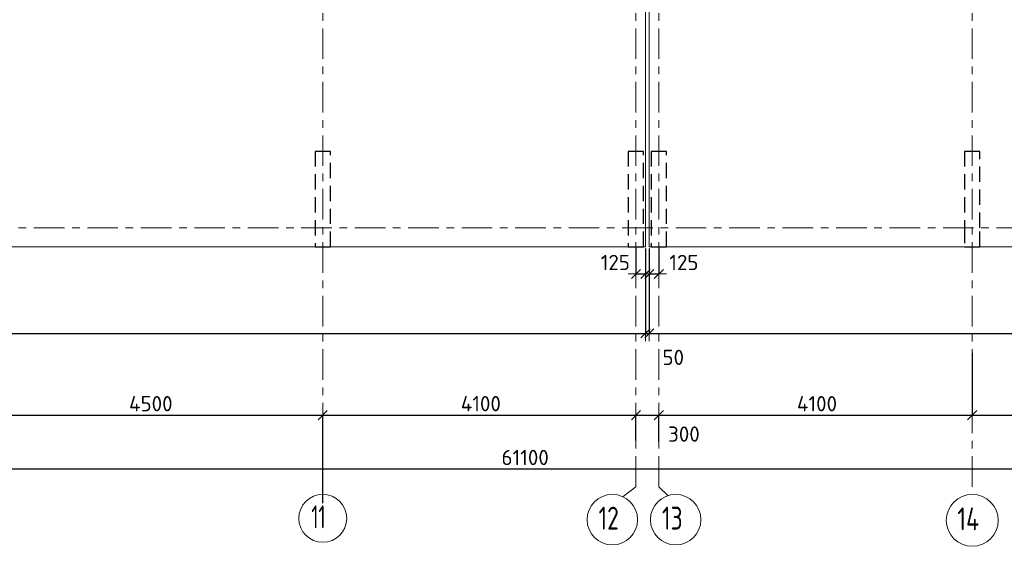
# Model space of a CAD drawing. Header units: metres. Extents: x -38 to 89, y -15 to 21.
# Tile 35 of 129: x 24 to 37, y -4 to 3. Entities that reach past the tile are written whole.
import ezdxf

# ---------------------------------------------------------------- set-up
doc = ezdxf.new("R2010")
doc.units = ezdxf.units.M
doc.header["$PDMODE"] = 65
for name, pattern in [('______11', [0.5, 0.4, -0.05, 0, -0.05]), ('______2', [0.27, 0.2, -0.07]), ('______5', [1.1, 0.8, -0.1, 0.1, -0.1])]:
    doc.linetypes.add(name, pattern=pattern)
for name, color, linetype, lineweight in [('XR$2$Осевая линия (1)', 7, '______5', 13), ('XR$2$Размерная линия (1)', 7, 'Continuous', 13), ('XR$3$Перекрытие (1)', 7, 'Continuous', 35), ('XR$4$Размерная линия (1)', 7, 'Continuous', 13)]:
    doc.layers.add(name, color=color, linetype=linetype, lineweight=lineweight)
doc.layers.add('XR$7$Стена_ бетон несущ.', color=7, linetype='Continuous', lineweight=70, true_color=0xb4b496)
doc.styles.add('ISOCPEUR', font='txt')
doc.dimstyles.new('DIMSTYLE_3', dxfattribs={"dimtxt": 0.2, "dimasz": 0.2, "dimexe": 0, "dimexo": 0, "dimgap": 0.1, "dimtad": 2, "dimdec": 0, "dimlfac": 1000, "dimrnd": 5, "dimzin": 12, "dimdsep": 46, "dimtxsty": 'ISOCPEUR', "dimblk1": 'ALL_ML_STRICH', "dimblk2": 'ALL_ML_STRICH', "dimsah": 1, "dimcen": 0, "dimclrd": 7, "dimclre": 256, "dimclrt": 7, "dimadec": 0, "dimazin": 0, "dimtfac": 1, "dimtdec": 0, "dimtix": 1, "dimtmove": 2, "dimatfit": 3, "dimfxl": 0, "dimtzin": 0, "dimlwd": 0, "dimlwe": -3, "dimarcsym": 0})
doc.dimstyles.new('DIMSTYLE_4', dxfattribs={"dimtxt": 0.2, "dimasz": 0.2, "dimexe": 0, "dimexo": 0, "dimgap": 0.1, "dimtad": 0, "dimdec": 0, "dimlfac": 1000, "dimrnd": 5, "dimzin": 12, "dimdsep": 46, "dimtxsty": 'ISOCPEUR', "dimblk1": 'ALL_ML_STRICH', "dimblk2": 'ALL_ML_STRICH', "dimsah": 1, "dimcen": 0, "dimclrd": 7, "dimclre": 256, "dimclrt": 7, "dimadec": 0, "dimazin": 0, "dimtfac": 1, "dimtdec": 0, "dimtix": 1, "dimtmove": 2, "dimatfit": 3, "dimfxl": 0, "dimtvp": 1.2, "dimtzin": 0, "dimlwd": 0, "dimlwe": -3, "dimarcsym": 0})
doc.dimstyles.new('DIMSTYLE_6', dxfattribs={"dimtxt": 0.2, "dimasz": 0.2, "dimexe": 0, "dimexo": 0, "dimgap": 0.1, "dimtad": 2, "dimdec": 0, "dimlfac": 1000, "dimrnd": 5, "dimzin": 12, "dimdsep": 46, "dimtxsty": 'ISOCPEUR', "dimblk1": 'ALL_ML_STRICH', "dimblk2": 'ALL_ML_STRICH', "dimsah": 1, "dimcen": 0, "dimclrd": 7, "dimclre": 256, "dimclrt": 7, "dimadec": 0, "dimazin": 0, "dimtfac": 1, "dimtdec": 0, "dimtix": 1, "dimtmove": 2, "dimatfit": 3, "dimfxl": 0, "dimtvp": 1.2, "dimtzin": 0, "dimlwd": 0, "dimlwe": -3, "dimarcsym": 0})
doc.dimstyles.new('DIMSTYLE_7', dxfattribs={"dimtxt": 0.2, "dimasz": 0.2, "dimexe": 0, "dimexo": 0, "dimgap": 0.1, "dimtad": 0, "dimdec": 0, "dimlfac": 1000, "dimrnd": 5, "dimzin": 12, "dimdsep": 46, "dimtxsty": 'ISOCPEUR', "dimblk1": 'ALL_ML_STRICH', "dimblk2": 'ALL_ML_STRICH', "dimsah": 1, "dimcen": 0, "dimclrd": 7, "dimclre": 256, "dimclrt": 7, "dimadec": 0, "dimazin": 0, "dimtfac": 1, "dimtdec": 0, "dimtix": 1, "dimtmove": 2, "dimatfit": 3, "dimfxl": 0, "dimtvp": 1.2, "dimtzin": 0, "dimlwd": 0, "dimlwe": -3, "dimarcsym": 0})

# ---------------------------------------------------------------- blocks, each defined once
blk = doc.blocks.new('ALL_ML_STRICH')
at = {"color": 0, "linetype": 'ByBlock', "lineweight": -2}
for p, q in [((-1, 0), (0.5, 0)), ((-0.3, -0.3), (0.3, 0.3)), ((0, -0.5), (0, 0.5))]:
    blk.add_line(p, q, dxfattribs=at)
blk = doc.blocks.new('*D12')
at = {"layer": 'DEFPOINTS', "color": 7, "linetype": 'Continuous', "lineweight": 13, "transparency": 33554687}
for p in [(0.5, -3.103), (0.5, -3.156), (61.6, -3.14)]:
    blk.add_point(p, dxfattribs=at)
at = {"layer": 'XR$2$Размерная линия (1)', "color": 9, "linetype": 'Continuous', "lineweight": -2, "true_color": 0xc7c7c7, "transparency": 33554687}
for p, q in [((0.5, -3.123), (0.5, -3.156)), ((61.6, -3.156), (61.6, -3.156))]:
    blk.add_line(p, q, dxfattribs=at)
at = {"layer": 'XR$2$Размерная линия (1)', "color": 7, "linetype": 'Continuous', "lineweight": -2, "transparency": 33554687}
blk.add_line((0.5, -3.156), (61.6, -3.156), dxfattribs=at)
at = {"layer": 'XR$2$Размерная линия (1)', "color": 7, "linetype": 'Continuous', "lineweight": 13, "transparency": 33554687, "xscale": 0.2, "yscale": 0.2, "zscale": 0.2, "rotation": 180}
blk.add_blockref('ALL_ML_STRICH', (0.5, -3.156), dxfattribs=at)
at = {"layer": 'XR$2$Размерная линия (1)', "color": 7, "linetype": 'Continuous', "lineweight": 13, "transparency": 33554687, "xscale": 0.2, "yscale": 0.2, "zscale": 0.2}
blk.add_blockref('ALL_ML_STRICH', (61.6, -3.156), dxfattribs=at)
at = {"layer": 'XR$2$Размерная линия (1)', "color": 7, "linetype": 'Continuous', "lineweight": 13, "transparency": 33554687, "insert": (31.1, -3.006), "char_height": 0.2, "width": 1, "attachment_point": 5, "style": 'ISOCPEUR'}
blk.add_mtext('\\A1;{61100}', dxfattribs=at)
blk = doc.blocks.new('*D18')
at = {"layer": 'DEFPOINTS', "color": 7, "linetype": 'Continuous', "lineweight": 13, "transparency": 33554687}
for p in [(23.95, -2.452), (23.95, -3.521), (28.45, -3.623)]:
    blk.add_point(p, dxfattribs=at)
at = {"layer": 'XR$2$Размерная линия (1)', "color": 9, "linetype": 'Continuous', "lineweight": -2, "true_color": 0xc7c7c7, "transparency": 33554687}
for p, q in [((23.95, -3.501), (23.95, -2.452)), ((28.45, -3.603), (28.45, -2.452))]:
    blk.add_line(p, q, dxfattribs=at)
at = {"layer": 'XR$2$Размерная линия (1)', "color": 7, "linetype": 'Continuous', "lineweight": -2, "transparency": 33554687}
blk.add_line((23.95, -2.452), (28.45, -2.452), dxfattribs=at)
at = {"layer": 'XR$2$Размерная линия (1)', "color": 7, "linetype": 'Continuous', "lineweight": 13, "transparency": 33554687, "xscale": 0.2, "yscale": 0.2, "zscale": 0.2, "rotation": 180}
blk.add_blockref('ALL_ML_STRICH', (23.95, -2.452), dxfattribs=at)
at = {"layer": 'XR$2$Размерная линия (1)', "color": 7, "linetype": 'Continuous', "lineweight": 13, "transparency": 33554687, "xscale": 0.2, "yscale": 0.2, "zscale": 0.2}
blk.add_blockref('ALL_ML_STRICH', (28.45, -2.452), dxfattribs=at)
at = {"layer": 'XR$2$Размерная линия (1)', "color": 7, "linetype": 'Continuous', "lineweight": 13, "transparency": 33554687, "insert": (26.2, -2.302), "char_height": 0.2, "width": 0.8, "attachment_point": 5, "style": 'ISOCPEUR'}
blk.add_mtext('\\A1;{4500}', dxfattribs=at)
blk = doc.blocks.new('*D19')
at = {"layer": 'DEFPOINTS', "color": 7, "linetype": 'Continuous', "lineweight": 13, "transparency": 33554687}
for p in [(28.45, -2.452), (32.55, -2.802), (28.45, -3.623)]:
    blk.add_point(p, dxfattribs=at)
at = {"layer": 'XR$2$Размерная линия (1)', "color": 9, "linetype": 'Continuous', "lineweight": -2, "true_color": 0xc7c7c7, "transparency": 33554687}
for p, q in [((28.45, -3.603), (28.45, -2.452)), ((32.55, -2.782), (32.55, -2.452))]:
    blk.add_line(p, q, dxfattribs=at)
at = {"layer": 'XR$2$Размерная линия (1)', "color": 7, "linetype": 'Continuous', "lineweight": -2, "transparency": 33554687}
blk.add_line((28.45, -2.452), (32.55, -2.452), dxfattribs=at)
at = {"layer": 'XR$2$Размерная линия (1)', "color": 7, "linetype": 'Continuous', "lineweight": 13, "transparency": 33554687, "xscale": 0.2, "yscale": 0.2, "zscale": 0.2, "rotation": 180}
blk.add_blockref('ALL_ML_STRICH', (28.45, -2.452), dxfattribs=at)
at = {"layer": 'XR$2$Размерная линия (1)', "color": 7, "linetype": 'Continuous', "lineweight": 13, "transparency": 33554687, "xscale": 0.2, "yscale": 0.2, "zscale": 0.2}
blk.add_blockref('ALL_ML_STRICH', (32.55, -2.452), dxfattribs=at)
at = {"layer": 'XR$2$Размерная линия (1)', "color": 7, "linetype": 'Continuous', "lineweight": 13, "transparency": 33554687, "insert": (30.52, -2.302), "char_height": 0.2, "width": 0.8, "attachment_point": 5, "style": 'ISOCPEUR'}
blk.add_mtext('\\A1;{4100}', dxfattribs=at)
blk = doc.blocks.new('*D20')
at = {"layer": 'DEFPOINTS', "color": 7, "linetype": 'Continuous', "lineweight": 13, "transparency": 33554687}
for p in [(32.55, -2.452), (32.55, -2.802), (32.85, -2.818)]:
    blk.add_point(p, dxfattribs=at)
at = {"layer": 'XR$2$Размерная линия (1)', "color": 9, "linetype": 'Continuous', "lineweight": -2, "true_color": 0xc7c7c7, "transparency": 33554687}
for p, q in [((32.55, -2.782), (32.55, -2.452)), ((32.85, -2.798), (32.85, -2.452))]:
    blk.add_line(p, q, dxfattribs=at)
at = {"layer": 'XR$2$Размерная линия (1)', "color": 7, "linetype": 'Continuous', "lineweight": -2, "transparency": 33554687}
blk.add_line((32.55, -2.452), (32.85, -2.452), dxfattribs=at)
at = {"layer": 'XR$2$Размерная линия (1)', "color": 7, "linetype": 'Continuous', "lineweight": 13, "transparency": 33554687, "xscale": 0.2, "yscale": 0.2, "zscale": 0.2, "rotation": 180}
blk.add_blockref('ALL_ML_STRICH', (32.55, -2.452), dxfattribs=at)
at = {"layer": 'XR$2$Размерная линия (1)', "color": 7, "linetype": 'Continuous', "lineweight": 13, "transparency": 33554687, "xscale": 0.2, "yscale": 0.2, "zscale": 0.2}
blk.add_blockref('ALL_ML_STRICH', (32.85, -2.452), dxfattribs=at)
at = {"layer": 'XR$2$Размерная линия (1)', "color": 7, "linetype": 'Continuous', "lineweight": 13, "transparency": 33554687, "insert": (33.178, -2.7), "char_height": 0.2, "width": 0.6, "attachment_point": 5, "style": 'ISOCPEUR'}
blk.add_mtext('\\A1;{300}', dxfattribs=at)
blk = doc.blocks.new('*D21')
at = {"layer": 'DEFPOINTS', "color": 7, "linetype": 'Continuous', "lineweight": 13, "transparency": 33554687}
for p in [(36.95, -1.617), (32.85, -2.452), (32.85, -2.818)]:
    blk.add_point(p, dxfattribs=at)
at = {"layer": 'XR$2$Размерная линия (1)', "color": 9, "linetype": 'Continuous', "lineweight": -2, "true_color": 0xc7c7c7, "transparency": 33554687}
for p, q in [((36.95, -1.637), (36.95, -2.452)), ((32.85, -2.798), (32.85, -2.452))]:
    blk.add_line(p, q, dxfattribs=at)
at = {"layer": 'XR$2$Размерная линия (1)', "color": 7, "linetype": 'Continuous', "lineweight": -2, "transparency": 33554687}
blk.add_line((32.85, -2.452), (36.95, -2.452), dxfattribs=at)
at = {"layer": 'XR$2$Размерная линия (1)', "color": 7, "linetype": 'Continuous', "lineweight": 13, "transparency": 33554687, "xscale": 0.2, "yscale": 0.2, "zscale": 0.2, "rotation": 180}
blk.add_blockref('ALL_ML_STRICH', (32.85, -2.452), dxfattribs=at)
at = {"layer": 'XR$2$Размерная линия (1)', "color": 7, "linetype": 'Continuous', "lineweight": 13, "transparency": 33554687, "xscale": 0.2, "yscale": 0.2, "zscale": 0.2}
blk.add_blockref('ALL_ML_STRICH', (36.95, -2.452), dxfattribs=at)
at = {"layer": 'XR$2$Размерная линия (1)', "color": 7, "linetype": 'Continuous', "lineweight": 13, "transparency": 33554687, "insert": (34.92, -2.302), "char_height": 0.2, "width": 0.8, "attachment_point": 5, "style": 'ISOCPEUR'}
blk.add_mtext('\\A1;{4100}', dxfattribs=at)
blk = doc.blocks.new('*D22')
at = {"layer": 'DEFPOINTS', "color": 7, "linetype": 'Continuous', "lineweight": 13, "transparency": 33554687}
for p in [(36.95, -1.617), (41.45, -1.575), (36.95, -2.452)]:
    blk.add_point(p, dxfattribs=at)
at = {"layer": 'XR$2$Размерная линия (1)', "color": 9, "linetype": 'Continuous', "lineweight": -2, "true_color": 0xc7c7c7, "transparency": 33554687}
for p, q in [((36.95, -1.637), (36.95, -2.452)), ((41.45, -1.595), (41.45, -2.452))]:
    blk.add_line(p, q, dxfattribs=at)
at = {"layer": 'XR$2$Размерная линия (1)', "color": 7, "linetype": 'Continuous', "lineweight": -2, "transparency": 33554687}
blk.add_line((36.95, -2.452), (41.45, -2.452), dxfattribs=at)
at = {"layer": 'XR$2$Размерная линия (1)', "color": 7, "linetype": 'Continuous', "lineweight": 13, "transparency": 33554687, "xscale": 0.2, "yscale": 0.2, "zscale": 0.2, "rotation": 180}
blk.add_blockref('ALL_ML_STRICH', (36.95, -2.452), dxfattribs=at)
at = {"layer": 'XR$2$Размерная линия (1)', "color": 7, "linetype": 'Continuous', "lineweight": 13, "transparency": 33554687, "xscale": 0.2, "yscale": 0.2, "zscale": 0.2}
blk.add_blockref('ALL_ML_STRICH', (41.45, -2.452), dxfattribs=at)
at = {"layer": 'XR$2$Размерная линия (1)', "color": 7, "linetype": 'Continuous', "lineweight": 13, "transparency": 33554687, "insert": (39.2, -2.302), "char_height": 0.2, "width": 0.8, "attachment_point": 5, "style": 'ISOCPEUR'}
blk.add_mtext('\\A1;{4500}', dxfattribs=at)
blk = doc.blocks.new('*D154')
at = {"layer": 'DEFPOINTS', "color": 7, "linetype": 'Continuous', "lineweight": 13, "transparency": 33554687}
for p in [(32.725, -0.25), (32.85, -0.25), (32.725, -0.604)]:
    blk.add_point(p, dxfattribs=at)
at = {"layer": 'XR$4$Размерная линия (1)', "color": 9, "linetype": 'Continuous', "lineweight": -2, "true_color": 0xc7c7c7, "transparency": 33554687}
for p, q in [((32.725, -0.27), (32.725, -0.604)), ((32.85, -0.27), (32.85, -0.604))]:
    blk.add_line(p, q, dxfattribs=at)
at = {"layer": 'XR$4$Размерная линия (1)', "color": 7, "linetype": 'Continuous', "lineweight": -2, "transparency": 33554687}
blk.add_line((32.725, -0.604), (32.85, -0.604), dxfattribs=at)
at = {"layer": 'XR$4$Размерная линия (1)', "color": 7, "linetype": 'Continuous', "lineweight": 13, "transparency": 33554687, "xscale": 0.2, "yscale": 0.2, "zscale": 0.2, "rotation": 180}
blk.add_blockref('ALL_ML_STRICH', (32.725, -0.604), dxfattribs=at)
at = {"layer": 'XR$4$Размерная линия (1)', "color": 7, "linetype": 'Continuous', "lineweight": 13, "transparency": 33554687, "xscale": 0.2, "yscale": 0.2, "zscale": 0.2}
blk.add_blockref('ALL_ML_STRICH', (32.85, -0.604), dxfattribs=at)
at = {"layer": 'XR$4$Размерная линия (1)', "color": 7, "linetype": 'Continuous', "lineweight": 13, "transparency": 33554687, "insert": (33.178, -0.454), "char_height": 0.2, "width": 0.6, "attachment_point": 5, "style": 'ISOCPEUR'}
blk.add_mtext('\\A1;{125}', dxfattribs=at)
blk = doc.blocks.new('*D155')
at = {"layer": 'DEFPOINTS', "color": 7, "linetype": 'Continuous', "lineweight": 13, "transparency": 33554687}
for p in [(32.55, -0.25), (32.675, -0.25), (32.55, -0.604)]:
    blk.add_point(p, dxfattribs=at)
at = {"layer": 'XR$4$Размерная линия (1)', "color": 9, "linetype": 'Continuous', "lineweight": -2, "true_color": 0xc7c7c7, "transparency": 33554687}
for p, q in [((32.55, -0.27), (32.55, -0.604)), ((32.675, -0.27), (32.675, -0.604))]:
    blk.add_line(p, q, dxfattribs=at)
at = {"layer": 'XR$4$Размерная линия (1)', "color": 7, "linetype": 'Continuous', "lineweight": -2, "transparency": 33554687}
blk.add_line((32.55, -0.604), (32.675, -0.604), dxfattribs=at)
at = {"layer": 'XR$4$Размерная линия (1)', "color": 7, "linetype": 'Continuous', "lineweight": 13, "transparency": 33554687, "xscale": 0.2, "yscale": 0.2, "zscale": 0.2, "rotation": 180}
blk.add_blockref('ALL_ML_STRICH', (32.55, -0.604), dxfattribs=at)
at = {"layer": 'XR$4$Размерная линия (1)', "color": 7, "linetype": 'Continuous', "lineweight": 13, "transparency": 33554687, "xscale": 0.2, "yscale": 0.2, "zscale": 0.2}
blk.add_blockref('ALL_ML_STRICH', (32.675, -0.604), dxfattribs=at)
at = {"layer": 'XR$4$Размерная линия (1)', "color": 7, "linetype": 'Continuous', "lineweight": 13, "transparency": 33554687, "insert": (32.28, -0.454), "char_height": 0.2, "width": 0.6, "attachment_point": 5, "style": 'ISOCPEUR'}
blk.add_mtext('\\A1;{125}', dxfattribs=at)
blk = doc.blocks.new('*D156')
at = {"layer": 'DEFPOINTS', "color": 7, "linetype": 'Continuous', "lineweight": 13, "transparency": 33554687}
for p in [(0.25, -0.25), (32.675, -0.25), (0.25, -1.382)]:
    blk.add_point(p, dxfattribs=at)
at = {"layer": 'XR$4$Размерная линия (1)', "color": 9, "linetype": 'Continuous', "lineweight": -2, "true_color": 0xc7c7c7, "transparency": 33554687}
for p, q in [((0.25, -0.27), (0.25, -1.382)), ((32.675, -0.27), (32.675, -1.382))]:
    blk.add_line(p, q, dxfattribs=at)
at = {"layer": 'XR$4$Размерная линия (1)', "color": 7, "linetype": 'Continuous', "lineweight": -2, "transparency": 33554687}
blk.add_line((0.25, -1.382), (32.675, -1.382), dxfattribs=at)
at = {"layer": 'XR$4$Размерная линия (1)', "color": 7, "linetype": 'Continuous', "lineweight": 13, "transparency": 33554687, "xscale": 0.2, "yscale": 0.2, "zscale": 0.2, "rotation": 180}
blk.add_blockref('ALL_ML_STRICH', (0.25, -1.382), dxfattribs=at)
at = {"layer": 'XR$4$Размерная линия (1)', "color": 7, "linetype": 'Continuous', "lineweight": 13, "transparency": 33554687, "xscale": 0.2, "yscale": 0.2, "zscale": 0.2}
blk.add_blockref('ALL_ML_STRICH', (32.675, -1.382), dxfattribs=at)
at = {"layer": 'XR$4$Размерная линия (1)', "color": 7, "linetype": 'Continuous', "lineweight": 13, "transparency": 33554687, "insert": (16.463, -1.232), "char_height": 0.2, "width": 1, "attachment_point": 5, "style": 'ISOCPEUR'}
blk.add_mtext('\\A1;{32425}', dxfattribs=at)
blk = doc.blocks.new('*D157')
at = {"layer": 'DEFPOINTS', "color": 7, "linetype": 'Continuous', "lineweight": 13, "transparency": 33554687}
for p in [(32.675, -0.25), (32.725, -0.25), (32.675, -1.382)]:
    blk.add_point(p, dxfattribs=at)
at = {"layer": 'XR$4$Размерная линия (1)', "color": 9, "linetype": 'Continuous', "lineweight": -2, "true_color": 0xc7c7c7, "transparency": 33554687}
for p, q in [((32.675, -0.27), (32.675, -1.382)), ((32.725, -0.27), (32.725, -1.382))]:
    blk.add_line(p, q, dxfattribs=at)
at = {"layer": 'XR$4$Размерная линия (1)', "color": 7, "linetype": 'Continuous', "lineweight": -2, "transparency": 33554687}
blk.add_line((32.675, -1.382), (32.725, -1.382), dxfattribs=at)
at = {"layer": 'XR$4$Размерная линия (1)', "color": 7, "linetype": 'Continuous', "lineweight": 13, "transparency": 33554687, "xscale": 0.2, "yscale": 0.2, "zscale": 0.2}
blk.add_blockref('ALL_ML_STRICH', (32.725, -1.382), dxfattribs=at)
at = {"layer": 'XR$4$Размерная линия (1)', "color": 7, "linetype": 'Continuous', "lineweight": 13, "transparency": 33554687, "xscale": 0.2, "yscale": 0.2, "zscale": 0.2, "rotation": 180}
blk.add_blockref('ALL_ML_STRICH', (32.675, -1.382), dxfattribs=at)
at = {"layer": 'XR$4$Размерная линия (1)', "color": 7, "linetype": 'Continuous', "lineweight": 13, "transparency": 33554687, "insert": (33.038, -1.696), "char_height": 0.2, "width": 0.4, "attachment_point": 5, "style": 'ISOCPEUR'}
blk.add_mtext('\\A1;{50}', dxfattribs=at)
blk = doc.blocks.new('*D158')
at = {"layer": 'DEFPOINTS', "color": 7, "linetype": 'Continuous', "lineweight": 13, "transparency": 33554687}
for p in [(32.725, -0.25), (61.85, -0.25), (32.725, -1.382)]:
    blk.add_point(p, dxfattribs=at)
at = {"layer": 'XR$4$Размерная линия (1)', "color": 9, "linetype": 'Continuous', "lineweight": -2, "true_color": 0xc7c7c7, "transparency": 33554687}
for p, q in [((32.725, -0.27), (32.725, -1.382)), ((61.85, -0.27), (61.85, -1.382))]:
    blk.add_line(p, q, dxfattribs=at)
at = {"layer": 'XR$4$Размерная линия (1)', "color": 7, "linetype": 'Continuous', "lineweight": -2, "transparency": 33554687}
blk.add_line((32.725, -1.382), (61.85, -1.382), dxfattribs=at)
at = {"layer": 'XR$4$Размерная линия (1)', "color": 7, "linetype": 'Continuous', "lineweight": 13, "transparency": 33554687, "xscale": 0.2, "yscale": 0.2, "zscale": 0.2, "rotation": 180}
blk.add_blockref('ALL_ML_STRICH', (32.725, -1.382), dxfattribs=at)
at = {"layer": 'XR$4$Размерная линия (1)', "color": 7, "linetype": 'Continuous', "lineweight": 13, "transparency": 33554687, "xscale": 0.2, "yscale": 0.2, "zscale": 0.2}
blk.add_blockref('ALL_ML_STRICH', (61.85, -1.382), dxfattribs=at)
at = {"layer": 'XR$4$Размерная линия (1)', "color": 7, "linetype": 'Continuous', "lineweight": 13, "transparency": 33554687, "insert": (47.318, -1.232), "char_height": 0.2, "width": 1, "attachment_point": 5, "style": 'ISOCPEUR'}
blk.add_mtext('\\A1;{29125}', dxfattribs=at)

msp = doc.modelspace()

# ---------------------------------------------------------------- linework, layer by layer
at = {"layer": 'XR$2$Осевая линия (1)', "color": 253, "linetype": '______11', "lineweight": 13, "true_color": 0xa0a0a0, "transparency": 33554687}
for p, q in [((32.55, -3.39), (32.55, 19.78)), ((32.85, -3.39), (32.85, 19.78)), ((28.45, -3.39), (28.45, 8.92)), ((36.95, -3.39), (36.95, 8.76)), ((-2.63, 0), (62.6, 0)), ((32.3812, -3.5157), (32.55, -3.39)), ((32.85, -3.39), (32.9702, -3.5102))]:
    msp.add_line(p, q, dxfattribs=at)
at = {"layer": 'XR$2$Осевая линия (1)', "color": 7, "linetype": 'Continuous', "lineweight": 13, "transparency": 33554687}
for centre, radius in [((28.4509, -3.8029), 0.3134), ((32.2404, -3.8199), 0.3304), ((33.0704, -3.8199), 0.3304), ((36.9521, -3.8291), 0.3396)]:
    msp.add_circle(centre, radius, dxfattribs=at)
at = {"layer": 'XR$3$Перекрытие (1)', "color": 7, "linetype": 'Continuous', "lineweight": 13, "transparency": 33554687}
for p, q in [((32.675, -0.25), (32.675, 16.65)), ((32.725, 16.65), (32.725, -0.25)), ((19.55, -0.25), (32.675, -0.2502)), ((32.675, -0.2502), (32.675, -0.25)), ((32.725, -0.25), (61.85, -0.25))]:
    msp.add_line(p, q, dxfattribs=at)
at = {"layer": 'XR$7$Стена_ бетон несущ.', "color": 253, "linetype": '______2', "lineweight": -3, "true_color": 0xa0a0a0, "transparency": 33554687}
for p, q in [((28.55, 1), (28.35, 1)), ((28.35, 1), (28.35, -0.25)), ((28.55, -0.25), (28.55, 1)), ((32.45, 1), (32.45, -0.25)), ((32.65, 1), (32.45, 1)), ((32.65, -0.25), (32.65, 1)), ((32.65, 1), (32.65, 1)), ((32.95, 1), (32.75, 1)), ((32.75, 1), (32.75, -0.25)), ((32.95, -0.25), (32.95, 1)), ((37.05, 1), (36.85, 1)), ((36.85, 1), (36.85, 0)), ((37.05, 0), (37.05, 1)), ((36.85, 0), (36.85, -0.25)), ((37.05, -0.25), (37.05, 0)), ((28.35, -0.25), (28.55, -0.25)), ((32.45, -0.25), (32.65, -0.25)), ((32.75, -0.25), (32.95, -0.25)), ((36.85, -0.25), (37.05, -0.25))]:
    msp.add_line(p, q, dxfattribs=at)

# ---------------------------------------------------------------- texts
at = {"layer": 'XR$2$Осевая линия (1)', "color": 7, "linetype": 'Continuous', "lineweight": 13, "transparency": 33554687, "char_height": 0.3, "attachment_point": 7, "style": 'ISOCPEUR'}
for s, insert, width in [('\\W0.62;11', (28.3009, -3.9334), 0.39375), ('\\W0.75;12', (32.0604, -3.9504), 0.472281), ('\\W0.75;13', (32.8904, -3.9504), 0.472281), ('\\W0.76;14', (36.7571, -3.9596), 0.504562)]:
    msp.add_mtext(s, dxfattribs=dict(at, insert=insert, width=width))

# ---------------------------------------------------------------- dimensions: what is measured, and where the dimension line sits
at = {"layer": 'XR$2$Размерная линия (1)', "color": 7, "linetype": 'Continuous', "lineweight": 13, "transparency": 33554687}
for base, p1, p2, dimstyle, picture, middle in [((36.95, -2.452), (32.85, -2.7982), (36.95, -1.6372), 'DIMSTYLE_3', '*D21', (34.92, -2.302)), ((41.45, -2.452), (36.95, -1.6372), (41.45, -1.5948), 'DIMSTYLE_3', '*D22', (39.2, -2.302)), ((28.45, -2.452), (23.95, -3.5008), (28.45, -3.6033), 'DIMSTYLE_3', '*D18', (26.2, -2.302)), ((32.55, -2.452), (28.45, -3.6033), (32.55, -2.7816), 'DIMSTYLE_3', '*D19', (30.52, -2.302)), ((32.85, -2.452), (32.55, -2.7816), (32.85, -2.7982), 'DIMSTYLE_4', '*D20', (33.1784, -2.6996)), ((61.6, -3.1563), (0.5, -3.1233), (61.6, -3.1563), 'DIMSTYLE_3', '*D12', (31.1, -3.0063))]:
    dim = msp.add_linear_dim(base=base, p1=p1, p2=p2, dimstyle=dimstyle, override={"dimpost": '<>', "dimclrd": 7, "dimclre": 9, "dimclrt": 7, "dimlwd": 0, "dimlwe": 65533}, dxfattribs=at)
    dim.commit()
    dim.dimension.update_dxf_attribs({"geometry": picture, "text_midpoint": middle, "dimtype": 160})
at = {"layer": 'XR$4$Размерная линия (1)', "color": 7, "linetype": 'Continuous', "lineweight": 13, "transparency": 33554687}
for base, p1, p2, dimstyle, picture, middle in [((32.675, -1.3822), (0.25, -0.27), (32.675, -0.2702), 'DIMSTYLE_3', '*D156', (16.4625, -1.2322)), ((32.675, -0.604), (32.55, -0.2702), (32.675, -0.27), 'DIMSTYLE_6', '*D155', (32.2796, -0.4541)), ((32.725, -1.3822), (32.675, -0.2702), (32.725, -0.27), 'DIMSTYLE_7', '*D157', (33.0382, -1.6964)), ((32.85, -0.604), (32.725, -0.27), (32.85, -0.27), 'DIMSTYLE_6', '*D154', (33.178, -0.454)), ((61.85, -1.3822), (32.725, -0.27), (61.85, -0.27), 'DIMSTYLE_3', '*D158', (47.3175, -1.2322))]:
    dim = msp.add_linear_dim(base=base, p1=p1, p2=p2, dimstyle=dimstyle, override={"dimpost": '<>', "dimclrd": 7, "dimclre": 9, "dimclrt": 7, "dimlwd": 0, "dimlwe": 65533}, dxfattribs=at)
    dim.commit()
    dim.dimension.update_dxf_attribs({"geometry": picture, "text_midpoint": middle, "dimtype": 160})

doc.saveas('drawing.dxf')
